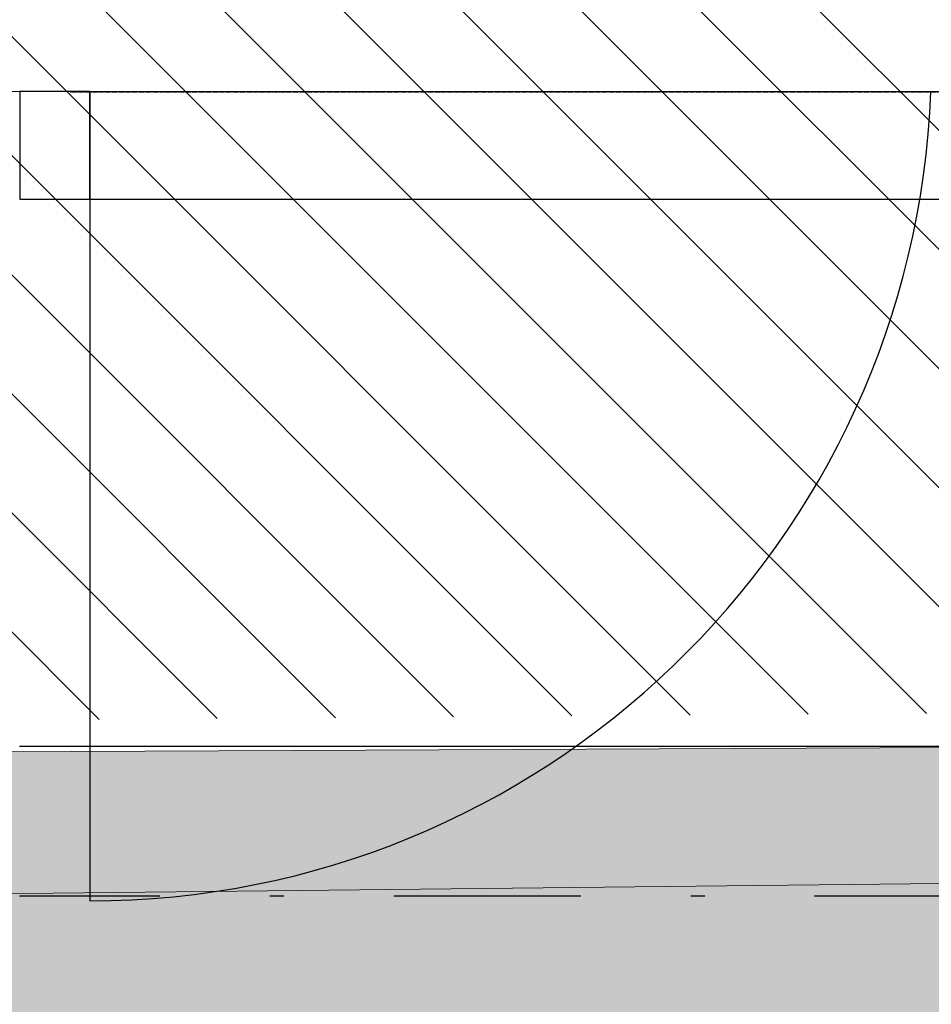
# Model space of a CAD drawing. Header units: millimetres. Extents: x -40276 to 214973, y -147941 to 35228.
# Tile 155 of 256: x -5747 to -4772, y 75 to 1127. Entities that reach past the tile are written whole.
import ezdxf

# ---------------------------------------------------------------- set-up
doc = ezdxf.new("R2010")
doc.units = ezdxf.units.MM
doc.header["$MEASUREMENT"] = 0
doc.linetypes.add('Čerchovaná', pattern=[450, 200, -117.5, 15, -117.5])
doc.linetypes.add('čárkovaná 3', pattern=[1.5, 1, -0.5])
for name, color, linetype in [('1._POHLED ZÁPADNÍ_2_0_plochy', 7, 'Continuous'), ('1._POHLED ZÁPADNÍ_2_2D prvky - obecné', 7, 'Continuous'), ('1._POHLED ZÁPADNÍ_2_BT_ortho', 7, 'Continuous'), ('1._POHLED ZÁPADNÍ_2_Nové_Konstrukce - nosné', 7, 'Continuous'), ('1._POHLED ZÁPADNÍ_2_Nové_VÝTAH VAR 1', 7, 'Continuous')]:
    doc.layers.add(name, color=color, linetype=linetype)

msp = doc.modelspace()

# ---------------------------------------------------------------- hatches: boundary and pattern name
at = {"layer": '1._POHLED ZÁPADNÍ_2_0_plochy', "linetype": 'Continuous', "lineweight": 0, "true_color": 0x725616}
msp.add_hatch(color=46, dxfattribs=at).paths.add_polyline_path([(-40276.1, 380), (-40276.1, -1043.7), (-26430.1, -1753.8), (-207.8, -1407.2, 0.378179), (2221.6, 744.4), (1454.6, 22244.4), (546.8, 28172), (-1346.6, 35227.5), (-3442.1, 35227.5), (-1029.2, 25664.9), (-238.4, 17796), (-239.2, 14109.2), (861.4, 14093.7), (783, 8563.1), (-240.5, 8577.6), (-242.4, 270.4), (-4572.2, 250.2), (-4572.6, 350.6), (-5872.7, 344.6), (-5872.2, 244.2), (-7761, 235.3), (-7759.9, 351.1), (-8809.8, 361.3), (-8811.1, 230.4), (-11400.3, 218.3), (-11400.4, 351.1), (-12450.4, 350.8), (-12450.3, 213.4), (-13471.2, 208.7), (-13473.3, 368.5), (-14863.3, 349.9), (-14861.3, 202.2), (-20482.2, 176), (-20484.8, 349.9), (-26651.8, 257.8), (-26680.1, 83.4), (-26744.6, -483.5), (-39550, 311.2)])
at = {"layer": '1._POHLED ZÁPADNÍ_2_0_plochy', "linetype": 'Continuous', "lineweight": 20, "true_color": 0xffaaaa}
h = msp.add_hatch(dxfattribs=at)
h.set_pattern_fill('Izolační_tvárnice_0002', color=21, style=0, pattern_type=2)
h.set_pattern_definition([(315, (-10360.18, 9405.31), (63.6396, 63.6396), [])])
h.paths.add_polyline_path([(-10906.3, 18690.2), (-10970.7, 9084.1), (-20311.4, 10009.9), (-20479.4, 269.7), (-242.3, 419.8), (-238.4, 17796)])

# ---------------------------------------------------------------- linework, layer by layer
at = {"layer": '1._POHLED ZÁPADNÍ_2_0_plochy', "color": 7, "linetype": 'Continuous', "lineweight": 13, "flags": 128}
msp.add_lwpolyline([(-1029.2, 25664.9), (-238.4, 17796), (-239.2, 14109.2), (861.4, 14093.7), (783, 8563.1), (-240.5, 8577.6), (-242.4, 270.4), (-4572.2, 250.2), (-4572.6, 350.6), (-5872.7, 344.6), (-5872.2, 244.2), (-7761, 235.3), (-7759.9, 351.1), (-8809.8, 361.3), (-8811.1, 230.4), (-11400.3, 218.3)], dxfattribs=at)
at = {"layer": '1._POHLED ZÁPADNÍ_2_2D prvky - obecné', "color": 7, "linetype": 'Continuous', "lineweight": 25}
msp.add_line((-7316.5, 1051.1), (-5693, 1050.9), dxfattribs=at)
at = {"layer": '1._POHLED ZÁPADNÍ_2_2D prvky - obecné', "color": 7, "linetype": 'čárkovaná 3', "lineweight": 25}
msp.add_line((-5693, 1050.4), (-4682.6, 1050.4), dxfattribs=at)
at = {"layer": '1._POHLED ZÁPADNÍ_2_BT_ortho', "color": 142, "linetype": 'Continuous', "lineweight": 20, "true_color": 0x0080c0, "flags": 128}
msp.add_lwpolyline([(-244.4, 253.6), (-15793.1, 84.2)], dxfattribs=at)
at = {"layer": '1._POHLED ZÁPADNÍ_2_Nové_Konstrukce - nosné', "color": 1, "linetype": 'Continuous', "lineweight": 25}
for p, q in [((-4696.8, 1050.4), (-5746.8, 1050.6)), ((-5671.8, 1050.6), (-5746.8, 1050.6)), ((-5746.8, 1050.6), (-5746.8, 935.6)), ((-5671.8, 1050.6), (-5671.9, 185.8)), ((-5671.8, 935.6), (-5671.8, 1050.6)), ((-5746.8, 935.6), (-4745.7, 935.5)), ((-4696.9, 350.6), (-5746.9, 350.8))]:
    msp.add_line(p, q, dxfattribs=at)
msp.add_arc((-5671.8, 1085.8), 900, 269.9912, 357.7494, dxfattribs=at)
at = {"layer": '1._POHLED ZÁPADNÍ_2_Nové_VÝTAH VAR 1', "color": 1, "linetype": 'Čerchovaná', "lineweight": 25}
msp.add_line((-4696.9, 190.6), (-5746.9, 190.8), dxfattribs=at)

doc.saveas('drawing.dxf')
